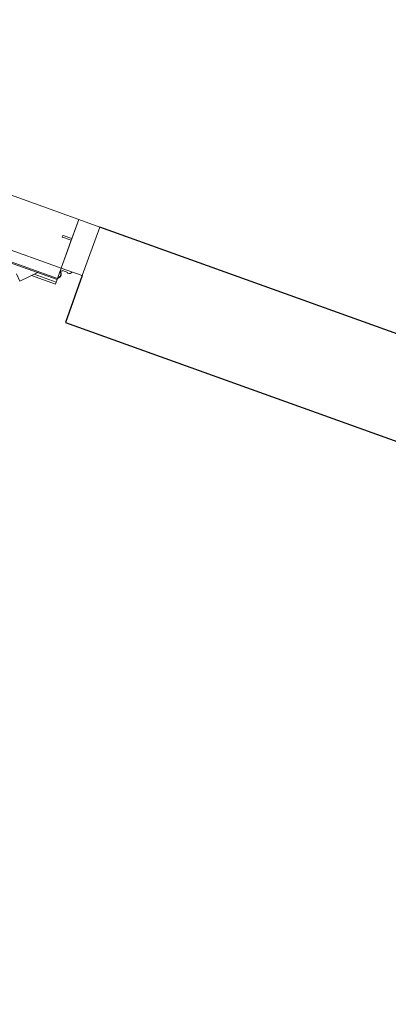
# Model space of a CAD drawing. Header units: inches. Extents: x 424 to 2043, y -237 to 445.
# Tile 130 of 256: x 531.322 to 532.049, y 64.83 to 66.771. Entities that reach past the tile are written whole.
import ezdxf

# ---------------------------------------------------------------- set-up
doc = ezdxf.new("R2010")
doc.units = ezdxf.units.IN
doc.header["$MEASUREMENT"] = 0
doc.layers.add('A-DOOR', color=31, linetype='Continuous', lineweight=9)
doc.layers.add('A-WALL', color=113, linetype='Continuous', lineweight=9)
doc.styles.get("Standard").update_dxf_attribs({"font": 'arial.ttf'})
doc.dimstyles.new('ISO-25', dxfattribs={"dimtxt": 1.2, "dimasz": 0.5, "dimexe": 0.8, "dimexo": 50, "dimtad": 1, "dimtoh": 1, "dimdec": 1, "dimdsep": 46, "dimtxsty": 'Standard', "dimblk": 'ARCHTICK', "dimcen": 2.5, "dimadec": 0, "dimazin": 0, "dimtfac": 1, "dimtdec": 1, "dimtmove": 0, "dimatfit": 3, "dimldrblk": 'ARCHTICK', "dimfxl": 1, "dimfxlon": 1, "dimarcsym": 0})

# ---------------------------------------------------------------- blocks, each defined once
blk = doc.blocks.new('5-panel_Bi-fold_external_door_10806 - Type 1-239811-زیرزمین')
at = {"layer": 'A-DOOR'}
for p, q in [((-2.2627, 0.0534), (-2.2904, 0.0257)), ((-2.2516, 0.0422), (-2.2627, 0.0534)), ((-2.281, 0.0351), (-2.331, 0.0351)), ((-2.331, 0.0311), (-2.331, 0.0351)), ((-2.331, 0.0311), (-2.285, 0.0311)), ((-2.331, 0.0301), (-2.331, 0.0311)), ((-2.331, 0.0255), (-2.331, 0.0301)), ((2.581, 0.0259), (-2.331, 0.0259)), ((-2.331, 0.0255), (-2.331, 0.0259)), ((-2.331, 0.0243), (-2.331, 0.0255)), ((-2.331, 0.0237), (-2.331, 0.0243)), ((2.581, 0.0237), (-2.331, 0.0237)), ((-2.331, 0.0193), (-2.331, 0.0237)), ((-2.331, 0.0016), (-2.375, 0.0016)), ((-2.375, 0.0016), (-2.375, -0.1)), ((-2.3461, 0.0069), (-2.3469, 0.0069)), ((-2.3461, 0.0069), (-2.3469, 0.0069)), ((-2.3461, 0.0053), (-2.3461, 0.0069)), ((-2.3461, 0.0053), (-2.3461, 0.0069)), ((-2.335, 0.0053), (-2.3461, 0.0053)), ((-2.331, 0.0069), (-2.335, 0.0069)), ((-2.335, 0.0069), (-2.335, 0.0053)), ((-2.3325, 0.0094), (-2.3325, 0.0069)), ((-2.3325, 0.0094), (-2.3325, 0.0069)), ((-2.3325, 0.0094), (-2.3325, 0.0069)), ((-2.3325, 0.0094), (-2.3325, 0.0069)), ((-2.331, 0.0038), (-2.331, 0.0193)), ((-2.331, 0.0016), (-2.331, 0.0038)), ((-2.331, -0.1), (-2.331, 0.0016)), ((-2.331, 0.0016), (2.581, 0.0016)), ((-2.331, -0.0565), (-2.331, 0.0016)), ((-2.3125, -0.0565), (-2.331, -0.0565)), ((-2.312, -0.0597), (-2.312, -0.057)), ((-2.331, -0.1), (-2.331, -0.0602)), ((-2.331, -0.0602), (-2.3125, -0.0602)), ((-2.375, -0.1), (-2.331, -0.1)), ((-2.331, -0.1), (2.581, -0.1))]:
    blk.add_line(p, q, dxfattribs=at)
at = {"layer": 'A-DOOR', "flags": 128}
blk.add_lwpolyline([(-2.3312, 0.0227), (-2.3315, 0.0225), (-2.3317, 0.0224), (-2.332, 0.0222), (-2.3323, 0.022), (-2.3325, 0.0218), (-2.3328, 0.0216), (-2.333, 0.0214), (-2.3332, 0.0212), (-2.3335, 0.0209), (-2.3337, 0.0207), (-2.3339, 0.0204), (-2.3341, 0.0202), (-2.3342, 0.0199), (-2.3344, 0.0196), (-2.3346, 0.0194), (-2.3347, 0.0191), (-2.3348, 0.0188), (-2.335, 0.0185), (-2.3351, 0.0182), (-2.3352, 0.0179), (-2.3352, 0.0176), (-2.3353, 0.0173), (-2.3354, 0.017), (-2.3354, 0.0166), (-2.3355, 0.0163), (-2.3355, 0.016), (-2.3355, 0.0157), (-2.3355, 0.0154), (-2.3355, 0.015), (-2.3355, 0.0147), (-2.3354, 0.0144), (-2.3354, 0.0141), (-2.3353, 0.0138), (-2.3352, 0.0135), (-2.3351, 0.0132), (-2.335, 0.0129), (-2.3349, 0.0126), (-2.3348, 0.0123), (-2.3346, 0.012), (-2.3345, 0.0117), (-2.3343, 0.0114), (-2.3342, 0.0112), (-2.334, 0.0109), (-2.3338, 0.0106), (-2.3336, 0.0104), (-2.3334, 0.0102), (-2.3331, 0.0099), (-2.3329, 0.0097), (-2.3327, 0.0095), (-2.3324, 0.0093), (-2.3322, 0.0091), (-2.3319, 0.0089), (-2.3316, 0.0087), (-2.3313, 0.0086), (-2.3311, 0.0084)], dxfattribs=at)
blk.add_lwpolyline([(-2.3312, 0.0227), (-2.3315, 0.0225), (-2.3317, 0.0224), (-2.332, 0.0222), (-2.3323, 0.022), (-2.3325, 0.0218), (-2.3328, 0.0216), (-2.333, 0.0214), (-2.3332, 0.0212), (-2.3335, 0.0209), (-2.3337, 0.0207), (-2.3339, 0.0204), (-2.3341, 0.0202), (-2.3342, 0.0199), (-2.3344, 0.0196), (-2.3346, 0.0194), (-2.3347, 0.0191), (-2.3348, 0.0188), (-2.335, 0.0185), (-2.3351, 0.0182), (-2.3352, 0.0179), (-2.3352, 0.0176), (-2.3353, 0.0173), (-2.3354, 0.017), (-2.3354, 0.0166), (-2.3355, 0.0163), (-2.3355, 0.016), (-2.3355, 0.0157), (-2.3355, 0.0154), (-2.3355, 0.015), (-2.3355, 0.0147), (-2.3354, 0.0144), (-2.3354, 0.0141), (-2.3353, 0.0138), (-2.3352, 0.0135), (-2.3351, 0.0132), (-2.335, 0.0129), (-2.3349, 0.0126), (-2.3348, 0.0123), (-2.3346, 0.012), (-2.3345, 0.0117), (-2.3343, 0.0114), (-2.3342, 0.0112), (-2.334, 0.0109), (-2.3338, 0.0106), (-2.3336, 0.0104), (-2.3334, 0.0102), (-2.3331, 0.0099), (-2.3329, 0.0097), (-2.3327, 0.0095), (-2.3324, 0.0093), (-2.3322, 0.0091), (-2.3319, 0.0089), (-2.3316, 0.0087), (-2.3313, 0.0086), (-2.3311, 0.0084)], dxfattribs=at)
blk.add_lwpolyline([(-2.3312, 0.0227), (-2.3315, 0.0225), (-2.3317, 0.0224), (-2.332, 0.0222), (-2.3323, 0.022), (-2.3325, 0.0218), (-2.3328, 0.0216), (-2.333, 0.0214), (-2.3332, 0.0212), (-2.3335, 0.0209), (-2.3337, 0.0207), (-2.3339, 0.0204), (-2.3341, 0.0202), (-2.3342, 0.0199), (-2.3344, 0.0196), (-2.3346, 0.0194), (-2.3347, 0.0191), (-2.3348, 0.0188), (-2.335, 0.0185), (-2.3351, 0.0182), (-2.3352, 0.0179), (-2.3352, 0.0176), (-2.3353, 0.0173), (-2.3354, 0.017), (-2.3354, 0.0166), (-2.3355, 0.0163), (-2.3355, 0.016), (-2.3355, 0.0157), (-2.3355, 0.0154), (-2.3355, 0.015), (-2.3355, 0.0147), (-2.3354, 0.0144), (-2.3354, 0.0141), (-2.3353, 0.0138), (-2.3352, 0.0135), (-2.3351, 0.0132), (-2.335, 0.0129), (-2.3349, 0.0126), (-2.3348, 0.0123), (-2.3346, 0.012), (-2.3345, 0.0117), (-2.3343, 0.0114), (-2.3342, 0.0112), (-2.334, 0.0109), (-2.3338, 0.0106), (-2.3336, 0.0104), (-2.3334, 0.0102), (-2.3331, 0.0099), (-2.3329, 0.0097), (-2.3327, 0.0095), (-2.3324, 0.0093), (-2.3322, 0.0091), (-2.3319, 0.0089), (-2.3316, 0.0087), (-2.3313, 0.0086), (-2.3311, 0.0084)], dxfattribs=at)
blk.add_lwpolyline([(-2.3312, 0.0227), (-2.3315, 0.0225), (-2.3317, 0.0224), (-2.332, 0.0222), (-2.3323, 0.022), (-2.3325, 0.0218), (-2.3328, 0.0216), (-2.333, 0.0214), (-2.3332, 0.0212), (-2.3335, 0.0209), (-2.3337, 0.0207), (-2.3339, 0.0204), (-2.3341, 0.0202), (-2.3342, 0.0199), (-2.3344, 0.0196), (-2.3346, 0.0194), (-2.3347, 0.0191), (-2.3348, 0.0188), (-2.335, 0.0185), (-2.3351, 0.0182), (-2.3352, 0.0179), (-2.3352, 0.0176), (-2.3353, 0.0173), (-2.3354, 0.017), (-2.3354, 0.0166), (-2.3355, 0.0163), (-2.3355, 0.016), (-2.3355, 0.0157), (-2.3355, 0.0154), (-2.3355, 0.015), (-2.3355, 0.0147), (-2.3354, 0.0144), (-2.3354, 0.0141), (-2.3353, 0.0138), (-2.3352, 0.0135), (-2.3351, 0.0132), (-2.335, 0.0129), (-2.3349, 0.0126), (-2.3348, 0.0123), (-2.3346, 0.012), (-2.3345, 0.0117), (-2.3343, 0.0114), (-2.3342, 0.0112), (-2.334, 0.0109), (-2.3338, 0.0106), (-2.3336, 0.0104), (-2.3334, 0.0102), (-2.3331, 0.0099), (-2.3329, 0.0097), (-2.3327, 0.0095), (-2.3324, 0.0093), (-2.3322, 0.0091), (-2.3319, 0.0089), (-2.3316, 0.0087), (-2.3313, 0.0086), (-2.3311, 0.0084)], dxfattribs=at)
blk.add_lwpolyline([(-2.3312, 0.0227), (-2.3315, 0.0225), (-2.3317, 0.0224), (-2.332, 0.0222), (-2.3323, 0.022), (-2.3325, 0.0218), (-2.3328, 0.0216), (-2.333, 0.0214), (-2.3332, 0.0212), (-2.3335, 0.0209), (-2.3337, 0.0207), (-2.3339, 0.0204), (-2.3341, 0.0202), (-2.3342, 0.0199), (-2.3344, 0.0196), (-2.3346, 0.0194), (-2.3347, 0.0191), (-2.3348, 0.0188), (-2.335, 0.0185), (-2.3351, 0.0182), (-2.3352, 0.0179), (-2.3352, 0.0176), (-2.3353, 0.0173), (-2.3354, 0.017), (-2.3354, 0.0166), (-2.3355, 0.0163), (-2.3355, 0.016), (-2.3355, 0.0157), (-2.3355, 0.0154), (-2.3355, 0.015), (-2.3355, 0.0147), (-2.3354, 0.0144), (-2.3354, 0.0141), (-2.3353, 0.0138), (-2.3352, 0.0135), (-2.3351, 0.0132), (-2.335, 0.0129), (-2.3349, 0.0126), (-2.3348, 0.0123), (-2.3346, 0.012), (-2.3345, 0.0117), (-2.3343, 0.0114), (-2.3342, 0.0112), (-2.334, 0.0109), (-2.3338, 0.0106), (-2.3336, 0.0104), (-2.3334, 0.0102), (-2.3331, 0.0099), (-2.3329, 0.0097), (-2.3327, 0.0095), (-2.3324, 0.0093), (-2.3322, 0.0091), (-2.3319, 0.0089), (-2.3316, 0.0087), (-2.3313, 0.0086), (-2.3311, 0.0084)], dxfattribs=at)
blk.add_lwpolyline([(-2.3312, 0.0227), (-2.3315, 0.0225), (-2.3317, 0.0224), (-2.332, 0.0222), (-2.3323, 0.022), (-2.3325, 0.0218), (-2.3328, 0.0216), (-2.333, 0.0214), (-2.3332, 0.0212), (-2.3335, 0.0209), (-2.3337, 0.0207), (-2.3339, 0.0204), (-2.3341, 0.0202), (-2.3342, 0.0199), (-2.3344, 0.0196), (-2.3346, 0.0194), (-2.3347, 0.0191), (-2.3348, 0.0188), (-2.335, 0.0185), (-2.3351, 0.0182), (-2.3352, 0.0179), (-2.3352, 0.0176), (-2.3353, 0.0173), (-2.3354, 0.017), (-2.3354, 0.0166), (-2.3355, 0.0163), (-2.3355, 0.016), (-2.3355, 0.0157), (-2.3355, 0.0154), (-2.3355, 0.015), (-2.3355, 0.0147), (-2.3354, 0.0144), (-2.3354, 0.0141), (-2.3353, 0.0138), (-2.3352, 0.0135), (-2.3351, 0.0132), (-2.335, 0.0129), (-2.3349, 0.0126), (-2.3348, 0.0123), (-2.3346, 0.012), (-2.3345, 0.0117), (-2.3343, 0.0114), (-2.3342, 0.0112), (-2.334, 0.0109), (-2.3338, 0.0106), (-2.3336, 0.0104), (-2.3334, 0.0102), (-2.3331, 0.0099), (-2.3329, 0.0097), (-2.3327, 0.0095), (-2.3324, 0.0093), (-2.3322, 0.0091), (-2.3319, 0.0089), (-2.3316, 0.0087), (-2.3313, 0.0086), (-2.3311, 0.0084)], dxfattribs=at)
blk.add_lwpolyline([(-2.3312, 0.0227), (-2.3315, 0.0225), (-2.3317, 0.0224), (-2.332, 0.0222), (-2.3323, 0.022), (-2.3325, 0.0218), (-2.3328, 0.0216), (-2.333, 0.0214), (-2.3332, 0.0212), (-2.3335, 0.0209), (-2.3337, 0.0207), (-2.3339, 0.0204), (-2.3341, 0.0202), (-2.3342, 0.0199), (-2.3344, 0.0196), (-2.3346, 0.0194), (-2.3347, 0.0191), (-2.3348, 0.0188), (-2.335, 0.0185), (-2.3351, 0.0182), (-2.3352, 0.0179), (-2.3352, 0.0176), (-2.3353, 0.0173), (-2.3354, 0.017), (-2.3354, 0.0166), (-2.3355, 0.0163), (-2.3355, 0.016), (-2.3355, 0.0157), (-2.3355, 0.0154), (-2.3355, 0.015), (-2.3355, 0.0147), (-2.3354, 0.0144), (-2.3354, 0.0141), (-2.3353, 0.0138), (-2.3352, 0.0135), (-2.3351, 0.0132), (-2.335, 0.0129), (-2.3349, 0.0126), (-2.3348, 0.0123), (-2.3346, 0.012), (-2.3345, 0.0117), (-2.3343, 0.0114), (-2.3342, 0.0112), (-2.334, 0.0109), (-2.3338, 0.0106), (-2.3336, 0.0104), (-2.3334, 0.0102), (-2.3331, 0.0099), (-2.3329, 0.0097), (-2.3327, 0.0095), (-2.3324, 0.0093), (-2.3322, 0.0091), (-2.3319, 0.0089), (-2.3316, 0.0087), (-2.3313, 0.0086), (-2.3311, 0.0084)], dxfattribs=at)
blk.add_lwpolyline([(-2.3312, 0.0227), (-2.3315, 0.0225), (-2.3317, 0.0224), (-2.332, 0.0222), (-2.3323, 0.022), (-2.3325, 0.0218), (-2.3328, 0.0216), (-2.333, 0.0214), (-2.3332, 0.0212), (-2.3335, 0.0209), (-2.3337, 0.0207), (-2.3339, 0.0204), (-2.3341, 0.0202), (-2.3342, 0.0199), (-2.3344, 0.0196), (-2.3346, 0.0194), (-2.3347, 0.0191), (-2.3348, 0.0188), (-2.335, 0.0185), (-2.3351, 0.0182), (-2.3352, 0.0179), (-2.3352, 0.0176), (-2.3353, 0.0173), (-2.3354, 0.017), (-2.3354, 0.0166), (-2.3355, 0.0163), (-2.3355, 0.016), (-2.3355, 0.0157), (-2.3355, 0.0154), (-2.3355, 0.015), (-2.3355, 0.0147), (-2.3354, 0.0144), (-2.3354, 0.0141), (-2.3353, 0.0138), (-2.3352, 0.0135), (-2.3351, 0.0132), (-2.335, 0.0129), (-2.3349, 0.0126), (-2.3348, 0.0123), (-2.3346, 0.012), (-2.3345, 0.0117), (-2.3343, 0.0114), (-2.3342, 0.0112), (-2.334, 0.0109), (-2.3338, 0.0106), (-2.3336, 0.0104), (-2.3334, 0.0102), (-2.3331, 0.0099), (-2.3329, 0.0097), (-2.3327, 0.0095), (-2.3324, 0.0093), (-2.3322, 0.0091), (-2.3319, 0.0089), (-2.3316, 0.0087), (-2.3313, 0.0086), (-2.3311, 0.0084)], dxfattribs=at)
at = {"layer": 'A-DOOR'}
for centre, radius, start, end in [((-2.3275, 0.0156), 0.007, 124.641, 235.359), ((-2.3469, -0.0001), 0.007, 90, 159.7478), ((-2.3469, -0.0001), 0.007, 90, 159.7478), ((-2.353, 0.0021), 0.0005, 159.7478, 270), ((-2.353, 0.0021), 0.0005, 159.7478, 270), ((-2.3275, 0.0156), 0.008, 231.3178, 244.0452), ((-2.3275, 0.0156), 0.008, 231.3178, 244.0452), ((-2.3275, 0.0156), 0.008, 231.3178, 244.0452), ((-2.3275, 0.0156), 0.008, 231.3178, 244.0452), ((-2.3125, -0.057), 0.0005, 0, 90), ((-2.3125, -0.0597), 0.0005, 270, 0)]:
    blk.add_arc(centre, radius, start, end, dxfattribs=at)
blk = doc.blocks.new('_ArchTick')
at = {"color": 0, "linetype": 'ByBlock', "const_width": 0.15}
blk.add_lwpolyline([(-0.5, -0.5), (0.5, 0.5)], dxfattribs=at)
blk = doc.blocks.new('*D1164')
at = {"color": 0, "lineweight": -2, "transparency": 16777216}
for p, q in [((534.7712, 64.9672), (534.017, 65.2342)), ((534.7712, 64.9672), (518.7658, 19.7569)), ((518.7658, 19.7569), (518.0117, 20.0238))]:
    blk.add_line(p, q, dxfattribs=at)
at = {"layer": 'Defpoints', "color": 0, "transparency": 16777216}
for p in [(534.9287, 64.9115), (518.7658, 19.7569), (518.9234, 19.7011)]:
    blk.add_point(p, dxfattribs=at)
at = {"color": 0, "lineweight": -2, "transparency": 16777216, "xscale": 0.5, "yscale": 0.5, "zscale": 0.5}
for p, rotation in [((534.7712, 64.9672), 70.50507531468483), ((518.7658, 19.7569), 250.5050753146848)]:
    blk.add_blockref('_ArchTick', p, dxfattribs=dict(at, rotation=rotation))
at = {"color": 0, "transparency": 16777216, "insert": (525.6018, 42.7751), "char_height": 1.2, "attachment_point": 5, "rotation": 70.5051}
blk.add_mtext('48', dxfattribs=at)

msp = doc.modelspace()

# ---------------------------------------------------------------- linework, layer by layer
at = {"layer": 'A-WALL', "lineweight": 25}
for p, q in [((534.8153, 65.1647), (531.4799, 66.3622)), ((531.4456, 66.2666), (531.4123, 66.174)), ((531.4123, 66.174), (534.9287, 64.9115))]:
    msp.add_line(p, q, dxfattribs=at)

# ---------------------------------------------------------------- block references
at = {"layer": 'A-DOOR', "rotation": 160.2497600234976}
msp.add_blockref('5-panel_Bi-fold_external_door_10806 - Type 1-239811-زیرزمین', (529.2108, 67.0707), dxfattribs=at)

# ---------------------------------------------------------------- dimensions: what is measured, and where the dimension line sits
dim = msp.add_aligned_dim(p1=(534.9287, 64.9115), p2=(518.9234, 19.7011), distance=-0.1671, dimstyle='ISO-25')
dim.commit()
dim.dimension.update_dxf_attribs({"geometry": '*D1164', "text_midpoint": (525.6018, 42.7751)})

doc.saveas('drawing.dxf')
